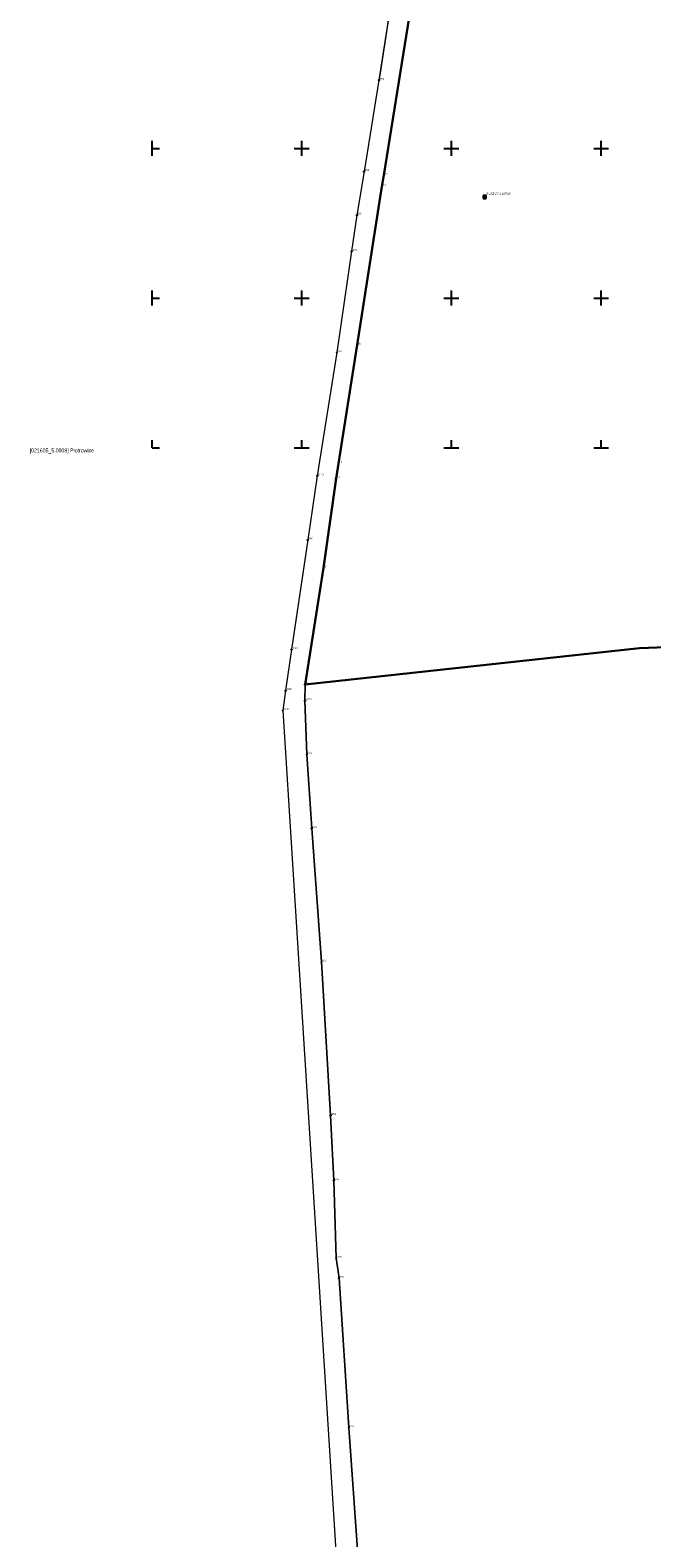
# Model space of a CAD drawing. Header units: metres. Extents: x 5548743 to 5556416, y 5707500 to 5714000.
# Tile 3 of 244: x 5550319 to 5550734, y 5710771 to 5711779. Entities that reach past the tile are written whole.
import ezdxf
from ezdxf.enums import TextEntityAlignment as Align

# ---------------------------------------------------------------- set-up
doc = ezdxf.new("R2010")
doc.units = ezdxf.units.M
doc.linetypes.add('219-1000', pattern=[0])
doc.layers.get('0').update_dxf_attribs({"color": 2, "lineweight": 5})
doc.styles.get("Standard").update_dxf_attribs({"font": 'Working1250', "width": 0.75})

# ---------------------------------------------------------------- blocks, each defined once
blk = doc.blocks.new('202')
at = {"color": 0, "linetype": 'Continuous', "lineweight": 0}
blk.add_circle((0, 0), 0.4, dxfattribs=at)
blk = doc.blocks.new('203')
at = {"linetype": 'Continuous', "lineweight": 0}
h = blk.add_hatch(color=0, dxfattribs=at)
edge = h.paths.add_edge_path()
edge.add_arc((0, 0), 0.09, 0, 360)
blk = doc.blocks.new('OSSP')
at = {"color": 0}
for p, q in [((-0.939, 0.938), (-0.939, -0.938)), ((-0.939, 0.938), (-0.939, -0.938)), ((0.936, 0.938), (-0.939, 0.938)), ((0.936, 0.938), (-0.939, 0.938)), ((0.45, 0), (-0.45, 0)), ((0.45, 0), (-0.45, 0)), ((0, -0.45), (0, 0.45)), ((0, -0.45), (0, 0.45)), ((0.936, -0.938), (0.936, 0.938)), ((0.936, -0.938), (0.936, 0.938)), ((-0.939, -0.938), (0.936, -0.938)), ((-0.939, -0.938), (0.936, -0.938))]:
    blk.add_line(p, q, dxfattribs=at)
blk = doc.blocks.new('RAMKA1000K')
at = {"color": 0}
for p, q in [((0, 495), (0, 500)), ((0, 500), (5, 500)), ((95, 500), (105, 500)), ((100, 495), (100, 500)), ((195, 500), (205, 500)), ((200, 495), (200, 500)), ((295, 500), (305, 500)), ((300, 495), (300, 500)), ((395, 500), (405, 500)), ((400, 495), (400, 500)), ((495, 500), (505, 500)), ((500, 495), (500, 500)), ((595, 500), (605, 500)), ((600, 495), (600, 500)), ((695, 500), (705, 500)), ((700, 495), (700, 500)), ((795, 500), (800, 500)), ((800, 495), (800, 500)), ((0, 395), (0, 405)), ((100, 395), (100, 405)), ((200, 395), (200, 405)), ((300, 395), (300, 405)), ((400, 395), (400, 405)), ((500, 395), (500, 405)), ((600, 395), (600, 405)), ((700, 395), (700, 405)), ((800, 395), (800, 405)), ((0, 400), (5, 400)), ((95, 400), (105, 400)), ((195, 400), (205, 400)), ((295, 400), (305, 400)), ((395, 400), (405, 400)), ((495, 400), (505, 400)), ((595, 400), (605, 400)), ((695, 400), (705, 400)), ((795, 400), (800, 400)), ((0, 295), (0, 305)), ((100, 295), (100, 305)), ((200, 295), (200, 305)), ((300, 295), (300, 305)), ((400, 295), (400, 305)), ((500, 295), (500, 305)), ((600, 295), (600, 305)), ((700, 295), (700, 305)), ((800, 295), (800, 305)), ((0, 300), (5, 300)), ((95, 300), (105, 300)), ((195, 300), (205, 300)), ((295, 300), (305, 300)), ((395, 300), (405, 300)), ((495, 300), (505, 300)), ((595, 300), (605, 300)), ((695, 300), (705, 300)), ((795, 300), (800, 300)), ((0, 195), (0, 205)), ((100, 195), (100, 205)), ((200, 195), (200, 205)), ((300, 195), (300, 205)), ((400, 195), (400, 205)), ((500, 195), (500, 205)), ((600, 195), (600, 205)), ((700, 195), (700, 205)), ((800, 195), (800, 205)), ((0, 200), (5, 200)), ((95, 200), (105, 200)), ((195, 200), (205, 200)), ((295, 200), (305, 200)), ((395, 200), (405, 200)), ((495, 200), (505, 200)), ((595, 200), (605, 200)), ((695, 200), (705, 200)), ((795, 200), (800, 200)), ((0, 95), (0, 105)), ((100, 95), (100, 105)), ((200, 95), (200, 105)), ((300, 95), (300, 105)), ((400, 95), (400, 105)), ((500, 95), (500, 105)), ((600, 95), (600, 105)), ((700, 95), (700, 105)), ((800, 95), (800, 105)), ((0, 100), (5, 100)), ((95, 100), (105, 100)), ((195, 100), (205, 100)), ((295, 100), (305, 100)), ((395, 100), (405, 100)), ((495, 100), (505, 100)), ((595, 100), (605, 100)), ((695, 100), (705, 100)), ((795, 100), (800, 100)), ((0, 0), (0, 5)), ((0, 0), (5, 0)), ((95, 0), (105, 0)), ((100, 0), (100, 5)), ((195, 0), (205, 0)), ((200, 0), (200, 5)), ((295, 0), (305, 0)), ((300, 0), (300, 5)), ((395, 0), (405, 0)), ((400, 0), (400, 5)), ((495, 0), (505, 0)), ((500, 0), (500, 5)), ((595, 0), (605, 0)), ((600, 0), (600, 5)), ((695, 0), (705, 0)), ((700, 0), (700, 5)), ((795, 0), (800, 0)), ((800, 0), (800, 5))]:
    blk.add_line(p, q, dxfattribs=at)

msp = doc.modelspace()

# ---------------------------------------------------------------- linework, layer by layer
at = {"layer": '216-obręb ewidencyjny', "color": 7, "linetype": 'CONTINUOUS', "lineweight": 25, "flags": 128}
for points in [[(5550743.34, 5711366.74), (5550725.59, 5711366.07), (5550705.08, 5711363.85), (5550502.17, 5711341.81), (5550514.55, 5711419.75), (5550522.88, 5711479.36), (5550524.45, 5711489.38), (5550536.95, 5711568.84), (5550553.56, 5711674.52), (5550554.75, 5711682.1), (5550580.85, 5711844.48)], [(5550580.85, 5711844.48), (5550554.75, 5711682.1), (5550553.56, 5711674.52), (5550536.95, 5711568.84), (5550524.45, 5711489.38), (5550522.88, 5711479.36), (5550514.55, 5711419.75), (5550502.17, 5711341.81), (5550705.08, 5711363.85), (5550725.59, 5711366.07), (5550743.34, 5711366.74)]]:
    msp.add_lwpolyline(points, dxfattribs=at)
at = {"layer": '218-kontur użytku gruntowego', "color": 3, "linetype": 'CONTINUOUS', "lineweight": 18, "flags": 128}
for points in [[(5550554.75, 5711682.1), (5550580.85, 5711844.48)], [(5550561, 5711807.44), (5550552.31, 5711750.43)], [(5550551.58, 5711745.63), (5550541.57, 5711684.55)], [(5550552.31, 5711750.43), (5550551.58, 5711745.63)], [(5550541.57, 5711684.55), (5550536.84, 5711655.53)], [(5550553.56, 5711674.52), (5550554.75, 5711682.1)], [(5550536.95, 5711568.84), (5550553.56, 5711674.52)], [(5550536.84, 5711655.53), (5550533.28, 5711631.26)], [(5550533.28, 5711631.26), (5550523.39, 5711563.61)], [(5550523.39, 5711563.61), (5550510.33, 5711481.31)], [(5550524.45, 5711489.38), (5550536.95, 5711568.84)], [(5550510.33, 5711481.31), (5550503.97, 5711438.37)], [(5550514.55, 5711419.75), (5550522.88, 5711479.36)], [(5550522.88, 5711479.36), (5550524.45, 5711489.38)], [(5550503.97, 5711438.37), (5550495.36, 5711380.28)], [(5550502.17, 5711341.81), (5550514.55, 5711419.75)], [(5550495.36, 5711380.28), (5550493.11, 5711365.1)], [(5550493.11, 5711365.1), (5550489.21, 5711337.7)], [(5550502.14, 5711330.99), (5550502.17, 5711341.81)], [(5550489.21, 5711337.7), (5550487.38, 5711324.35)], [(5550503.36, 5711294.98), (5550502.14, 5711330.99)], [(5550487.38, 5711324.35), (5550526.05, 5710709.61)], [(5550506.63, 5711245.63), (5550503.36, 5711294.98)], [(5550513.14, 5711156.44), (5550506.63, 5711245.63)], [(5550519.24, 5711053.85), (5550513.14, 5711156.44)], [(5550521.4, 5711010.38), (5550519.24, 5711053.85)], [(5550522.99, 5710958.37), (5550521.4, 5711010.38)], [(5550524.92, 5710945.01), (5550522.99, 5710958.37)], [(5550531.48, 5710845.25), (5550524.92, 5710945.01)], [(5550540.39, 5710719.46), (5550531.48, 5710845.25)]]:
    msp.add_lwpolyline(points, dxfattribs=at)
at = {"layer": '219-działka ewidencyjna', "color": 7, "linetype": '219-1000', "lineweight": 18, "flags": 128}
for points in [[(5550580.85, 5711844.48), (5550554.75, 5711682.1)], [(5550561, 5711807.44), (5550551.58, 5711745.63)], [(5550551.58, 5711745.63), (5550541.57, 5711684.55)], [(5550541.57, 5711684.55), (5550536.84, 5711655.53)], [(5550554.75, 5711682.1), (5550553.56, 5711674.52)], [(5550553.56, 5711674.52), (5550536.95, 5711568.84)], [(5550536.84, 5711655.53), (5550533.28, 5711631.26)], [(5550533.28, 5711631.26), (5550523.39, 5711563.61)], [(5550523.39, 5711563.61), (5550510.33, 5711481.31)], [(5550536.95, 5711568.84), (5550524.45, 5711489.38)], [(5550510.33, 5711481.31), (5550503.97, 5711438.37)], [(5550522.88, 5711479.36), (5550514.55, 5711419.75)], [(5550524.45, 5711489.38), (5550522.88, 5711479.36)], [(5550503.97, 5711438.37), (5550493.11, 5711365.1)], [(5550514.55, 5711419.75), (5550502.17, 5711341.81)], [(5550493.11, 5711365.1), (5550489.21, 5711337.7)], [(5550502.17, 5711341.81), (5550502.14, 5711330.99)], [(5550489.21, 5711337.7), (5550487.38, 5711324.35)], [(5550502.14, 5711330.99), (5550503.36, 5711294.98)], [(5550487.38, 5711324.35), (5550526.05, 5710709.61)], [(5550503.36, 5711294.98), (5550506.63, 5711245.63)], [(5550506.63, 5711245.63), (5550513.14, 5711156.44)], [(5550513.14, 5711156.44), (5550519.24, 5711053.85)], [(5550519.24, 5711053.85), (5550521.4, 5711010.38)], [(5550521.4, 5711010.38), (5550522.99, 5710958.37)], [(5550522.99, 5710958.37), (5550524.92, 5710945.01)], [(5550524.92, 5710945.01), (5550531.48, 5710845.25)], [(5550531.48, 5710845.25), (5550540.39, 5710719.46)]]:
    msp.add_lwpolyline(points, dxfattribs=at)

# ---------------------------------------------------------------- block references
at = {"layer": '202-punkt graniczny', "color": 7, "linetype": 'CONTINUOUS', "lineweight": 18}
for p in [(5550551.58, 5711745.63), (5550541.57, 5711684.55), (5550536.84, 5711655.53), (5550533.28, 5711631.26), (5550523.39, 5711563.61), (5550510.33, 5711481.31), (5550522.88, 5711479.36), (5550503.97, 5711438.37), (5550514.55, 5711419.75), (5550493.11, 5711365.1), (5550502.17, 5711341.81), (5550489.21, 5711337.7), (5550502.14, 5711330.99), (5550487.38, 5711324.35), (5550503.36, 5711294.98), (5550506.63, 5711245.63), (5550513.14, 5711156.44), (5550519.24, 5711053.85), (5550521.4, 5711010.38), (5550522.99, 5710958.37), (5550524.92, 5710945.01), (5550531.48, 5710845.25)]:
    msp.add_blockref('202', p, dxfattribs=at)
at = {"layer": '203-punkt graniczny', "color": 7, "linetype": 'CONTINUOUS', "lineweight": 18}
for p in [(5550554.75, 5711682.1), (5550553.56, 5711674.52), (5550536.95, 5711568.84), (5550524.45, 5711489.38)]:
    msp.add_blockref('203', p, dxfattribs=at)
at = {"layer": 'Szczegółowa osnowa geodezyjna pozioma', "color": 7, "linetype": 'CONTINUOUS', "lineweight": 13}
msp.add_blockref('OSSP', (5550622.213, 5711667.522), dxfattribs=at)
at = {"layer": 'Wstawianie ramki sekcyjnej z opisem', "color": 7, "linetype": 'CONTINUOUS', "lineweight": 13}
msp.add_blockref('RAMKA1000K', (5550400, 5711500), dxfattribs=at)
msp.add_blockref('RAMKA1000K', (5550400, 5711500), dxfattribs=at)
msp.add_blockref('RAMKA1000K', (5550400, 5711500), dxfattribs=at)
msp.add_blockref('RAMKA1000K', (5550400, 5711500), dxfattribs=at)

# ---------------------------------------------------------------- texts
at = {"layer": '202-punkt graniczny-Atr103', "color": 7, "width": 0.9}
for s, p in [('1556', (5550551.58, 5711745.63)), ('1556', (5550551.58, 5711745.63)), ('1555', (5550541.57, 5711684.55)), ('1555', (5550541.57, 5711684.55)), ('1554', (5550536.84, 5711655.53)), ('1554', (5550536.84, 5711655.53)), ('10334', (5550533.28, 5711631.26)), ('10334', (5550533.28, 5711631.26)), ('1552', (5550523.39, 5711563.61)), ('1552', (5550523.39, 5711563.61)), ('10471', (5550510.33, 5711481.31)), ('10471', (5550510.33, 5711481.31)), ('218', (5550522.88, 5711479.36)), ('218', (5550522.88, 5711479.36)), ('1550', (5550503.97, 5711438.37)), ('1550', (5550503.97, 5711438.37)), ('217', (5550514.55, 5711419.75)), ('217', (5550514.55, 5711419.75)), ('10323', (5550493.11, 5711365.1)), ('10323', (5550493.11, 5711365.1)), ('10387', (5550489.21, 5711337.7)), ('10387', (5550489.21, 5711337.7)), ('216', (5550502.17, 5711341.81)), ('216', (5550502.17, 5711341.81)), ('10370', (5550502.14, 5711330.99)), ('10370', (5550502.14, 5711330.99)), ('10282', (5550487.38, 5711324.35)), ('10282', (5550487.38, 5711324.35)), ('9268', (5550503.36, 5711294.98)), ('9268', (5550503.36, 5711294.98)), ('9269', (5550506.63, 5711245.63)), ('9269', (5550506.63, 5711245.63)), ('2063', (5550513.14, 5711156.44)), ('2063', (5550513.14, 5711156.44)), ('9251', (5550519.24, 5711053.85)), ('9251', (5550519.24, 5711053.85)), ('9252', (5550521.4, 5711010.38)), ('9252', (5550521.4, 5711010.38)), ('10281', (5550522.99, 5710958.37)), ('10281', (5550522.99, 5710958.37)), ('9273', (5550524.92, 5710945.01)), ('9273', (5550524.92, 5710945.01)), ('9274', (5550531.48, 5710845.25)), ('9274', (5550531.48, 5710845.25))]:
    msp.add_text(s, height=1.125, dxfattribs=at).set_placement(p, align=Align.BOTTOM_LEFT)
at = {"layer": '203-punkt graniczny-Atr103', "color": 7, "width": 0.9}
for s, p in [('222', (5550554.75, 5711682.1)), ('222', (5550554.75, 5711682.1)), ('221', (5550553.56, 5711674.52)), ('221', (5550553.56, 5711674.52)), ('220', (5550536.95, 5711568.84)), ('220', (5550536.95, 5711568.84)), ('219', (5550524.45, 5711489.38)), ('219', (5550524.45, 5711489.38))]:
    msp.add_text(s, height=1.125, dxfattribs=at).set_placement(p, align=Align.BOTTOM_LEFT)
at = {"layer": '208-opis obrębu', "color": 7, "linetype": 'CONTINUOUS', "lineweight": 25, "width": 0.79}
msp.add_text('[021605_5.0008] Piotrowice', height=2.625, dxfattribs=at).set_placement((5550318.26, 5711496.9))
at = {"layer": 'Szczegółowa osnowa geodezyjna pozioma-Atr103', "color": 7, "oblique": 15, "width": 0.9}
msp.add_text('5.158.27.1.10740', height=1.5, dxfattribs=at).set_placement((5550623.213, 5711668.522), align=Align.BOTTOM_LEFT)

doc.saveas('drawing.dxf')
